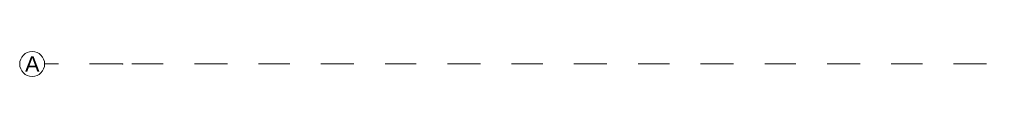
# Model space of a CAD drawing. Header units: metres. Extents: x -3.5 to 65.3, y -10.9 to 16.7.
# Tile 1 of 138: x -3.505 to -0.3475, y 0.51 to 0.59. Entities that reach past the tile are written whole.
import ezdxf

# ---------------------------------------------------------------- set-up
doc = ezdxf.new("R2010")
doc.units = ezdxf.units.M
doc.header["$MEASUREMENT"] = 0
doc.linetypes.add('Strichlinie doppelt', pattern=[0.218722, 0.105833, -0.042333, 0.028222, -0.042333])
doc.layers.add('451 - Universal.Achsen Raster', color=7, linetype='Continuous')
doc.styles.add('ERSTELLTER_STIL_1', font='txt')

msp = doc.modelspace()

# ---------------------------------------------------------------- linework, layer by layer
at = {"layer": '451 - Universal.Achsen Raster', "color": 160, "linetype": 'Strichlinie doppelt', "lineweight": 9, "true_color": 0x3232ff}
for p, q in [((-3.175, 0.55), (-3.425, 0.55)), ((64.935, 0.55), (-3.175, 0.55))]:
    msp.add_line(p, q, dxfattribs=at)
at = {"layer": '451 - Universal.Achsen Raster', "color": 160, "linetype": 'Continuous', "lineweight": 9, "true_color": 0x3232ff}
msp.add_circle((-3.465, 0.55), 0.04, dxfattribs=at)
at = {"layer": '451 - Universal.Achsen Raster', "color": 160, "linetype": 'Strichlinie doppelt', "lineweight": 9, "true_color": 0x3232ff}
msp.add_point((-3.175, 0.55), dxfattribs=at)
msp.add_point((-3.175, 0.55), dxfattribs=at)

# ---------------------------------------------------------------- texts
at = {"layer": '451 - Universal.Achsen Raster', "color": 160, "lineweight": 9, "true_color": 0x3232ff, "insert": (-3.4879, 0.575), "char_height": 0.05, "attachment_point": 1, "style": 'ERSTELLTER_STIL_1'}
msp.add_mtext('\\A1;{\\pql;\\pt0;\\fArial|b0|i0|c0|p38;A}', dxfattribs=at)

doc.saveas('drawing.dxf')
